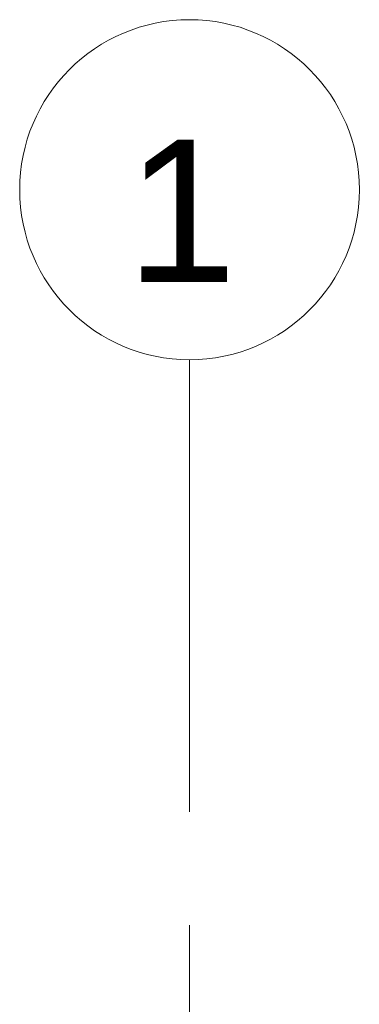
# Model space of a CAD drawing. Header units: centimetres. Extents: x 4120 to 19220, y -7417 to 180.
# Tile 148 of 223: x 11085 to 11132, y -2437 to -2299. Entities that reach past the tile are written whole.
import ezdxf

# ---------------------------------------------------------------- set-up
doc = ezdxf.new("R2010")
doc.units = ezdxf.units.CM
doc.linetypes.add('Linia siatki', pattern=[22.225, 12.7, -3.175, 3.175, -3.175])
doc.layers.add('A_Osie', color=8, linetype='Continuous', lineweight=9)
doc.styles.add('Arial', font='arial.ttf', dxfattribs={"height": 25})

# ---------------------------------------------------------------- blocks, each defined once
blk = doc.blocks.new('Siatka - M_Symbol siatki - okrąg-24584-4 Piętro 2 bud 2 parter bud 1')
at = {"layer": 'A_Osie', "color": 7}
blk.add_circle((0, 0), 4.775, dxfattribs=at)

msp = doc.modelspace()

# ---------------------------------------------------------------- linework, layer by layer
at = {"layer": 'A_Osie', "linetype": 'Linia siatki', "ltscale": 5}
msp.add_line((11108.44, -2346.31), (11108.44, -3165.91), dxfattribs=at)

# ---------------------------------------------------------------- texts
at = {"layer": 'A_Osie', "color": 1, "insert": (11107.32, -2325.39), "char_height": 20, "width": 4.9901, "attachment_point": 5, "line_spacing_factor": 0.941778, "style": 'Arial', "bg_fill": 3, "box_fill_scale": 1.25, "bg_fill_color": 256, "bg_fill_true_color": 13158600, "bg_fill_transparency": 0}
msp.add_mtext('1', dxfattribs=at)

# ---------------------------------------------------------------- next in the draw order: block references
at = {"layer": 'A_Osie', "color": 10, "lineweight": 5, "xscale": 4.999999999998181, "yscale": 4.999999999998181, "zscale": 4.999999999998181}
msp.add_blockref('Siatka - M_Symbol siatki - okrąg-24584-4 Piętro 2 bud 2 parter bud 1', (11108.44, -2322.44), dxfattribs=at)

doc.saveas('drawing.dxf')
